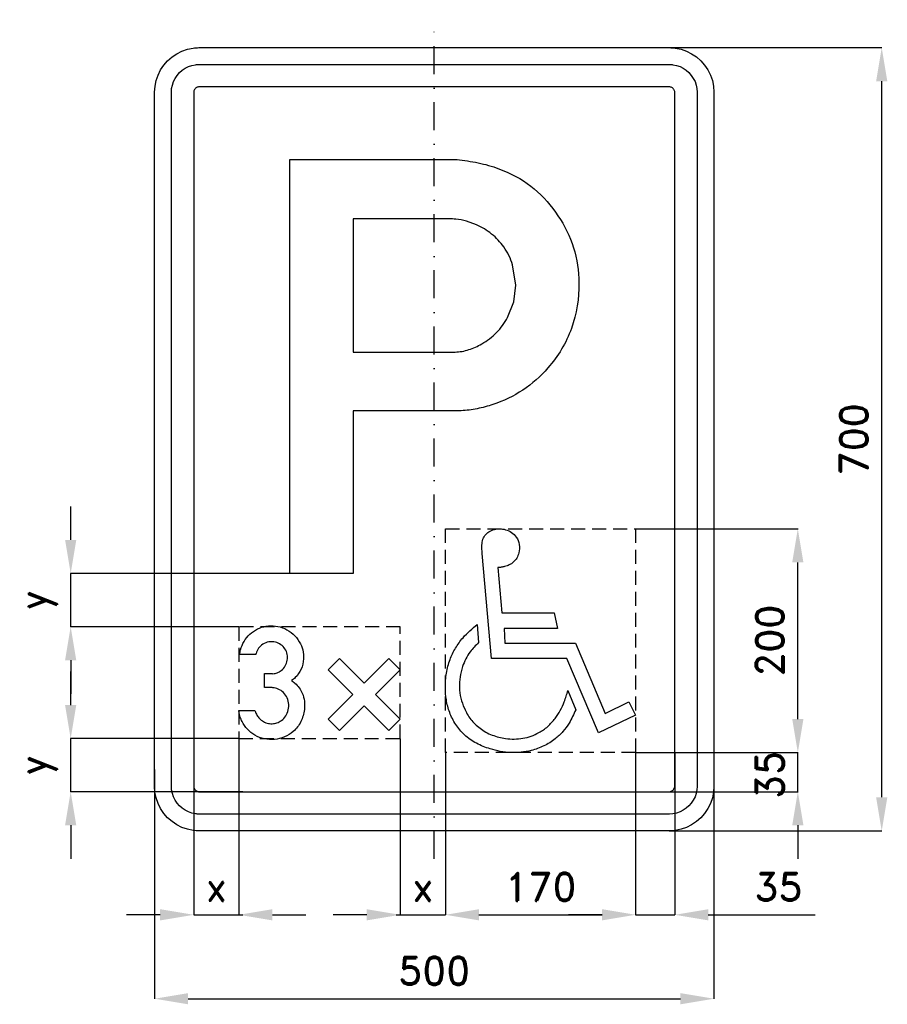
# Model space of a CAD drawing. Header units: millimetres. Extents: x -371 to 405, y -505 to 375.
import ezdxf

# ---------------------------------------------------------------- set-up
doc = ezdxf.new("R2010")
doc.units = ezdxf.units.MM
doc.header["$LTSCALE"] = 5
doc.linetypes.add('ČERCHOVANÁX2', pattern=[2, 1, -0.5, 0, -0.5])
doc.linetypes.add('ČÁRKOVANÁX2', pattern=[1.5, 1, -0.5])
doc.layers.add('Kóty', color=2, linetype='Continuous')
doc.layers.add('Značka', color=7, linetype='Continuous')
doc.styles.get("Standard").update_dxf_attribs({"font": 'romand.shx', "height": 25})
doc.dimstyles.get("Standard").update_dxf_attribs({"dimtxt": 25, "dimasz": 30, "dimexe": 0.18, "dimexo": 0.0625, "dimgap": 12.5, "dimtad": 1, "dimdec": 0, "dimzin": 0, "dimdsep": 46, "dimtxsty": 'Standard', "dimcen": 0.09, "dimadec": 0, "dimazin": 0, "dimtfac": 1, "dimtdec": 0, "dimtofl": 0, "dimtmove": 0, "dimatfit": 3, "dimfxl": 1, "dimtolj": 1, "dimtzin": 0, "dimarcsym": 0})

# ---------------------------------------------------------------- blocks, each defined once
blk = doc.blocks.new('*D0')
at = {"layer": 'Defpoints', "color": 0, "transparency": 16777216}
for p in [(-250, -294.97), (250, -293.97), (250, -500)]:
    blk.add_point(p, dxfattribs=at)
at = {"layer": 'Kóty', "color": 0, "lineweight": -2, "transparency": 16777216}
for p, q in [((-250, -295.03), (-250, -500.18)), ((250, -294.03), (250, -500.18)), ((-220, -500), (220, -500))]:
    blk.add_line(p, q, dxfattribs=at)
at = {"layer": 'Kóty', "color": 0, "transparency": 16777216}
for points in [[(-220, -495), (-220, -505), (-250, -500)], [(220, -495), (220, -505), (250, -500)]]:
    blk.add_solid(points, dxfattribs=at)
at = {"layer": 'Kóty', "color": 0, "transparency": 16777216, "insert": (0, -475), "char_height": 25, "attachment_point": 5}
blk.add_mtext('\\A1;500', dxfattribs=at)
blk = doc.blocks.new('*D1')
at = {"layer": 'Defpoints', "color": 0, "transparency": 16777216}
for p in [(-30.394, -267.5625), (9.976, -280), (9.976, -425)]:
    blk.add_point(p, dxfattribs=at)
at = {"layer": 'Kóty', "color": 0, "lineweight": -2, "transparency": 16777216}
for p, q in [((-30.394, -267.625), (-30.394, -425.18)), ((9.976, -280.0625), (9.976, -425.18)), ((-60.394, -425), (-90.394, -425)), ((39.976, -425), (69.976, -425))]:
    blk.add_line(p, q, dxfattribs=at)
at = {"layer": 'Kóty', "color": 0, "transparency": 16777216}
for points in [[(-60.394, -420), (-60.394, -430), (-30.394, -425)], [(39.976, -420), (39.976, -430), (9.976, -425)]]:
    blk.add_solid(points, dxfattribs=at)
at = {"layer": 'Kóty', "color": 0, "transparency": 16777216, "insert": (-10.209, -400), "char_height": 25, "attachment_point": 5}
blk.add_mtext('\\A1;x', dxfattribs=at)
blk = doc.blocks.new('*D2')
at = {"layer": 'Defpoints', "color": 0, "transparency": 16777216}
for p in [(-215, -255.55), (-174.68, -267.5), (-215, -425)]:
    blk.add_point(p, dxfattribs=at)
at = {"layer": 'Kóty', "color": 0, "lineweight": -2, "transparency": 16777216}
for p, q in [((-215, -255.61), (-215, -425.18)), ((-174.68, -267.56), (-174.68, -425.18)), ((-245, -425), (-275, -425)), ((-144.68, -425), (-114.68, -425))]:
    blk.add_line(p, q, dxfattribs=at)
at = {"layer": 'Kóty', "color": 0, "transparency": 16777216}
for points in [[(-245, -420), (-245, -430), (-215, -425)], [(-144.68, -420), (-144.68, -430), (-174.68, -425)]]:
    blk.add_solid(points, dxfattribs=at)
at = {"layer": 'Kóty', "color": 0, "transparency": 16777216, "insert": (-194.84, -400), "char_height": 25, "attachment_point": 5}
blk.add_mtext('\\A1;x', dxfattribs=at)
blk = doc.blocks.new('*D3')
at = {"layer": 'Defpoints', "color": 0, "transparency": 16777216}
for p in [(-325, -267.56), (-174.68, -267.56), (-171.01, -315)]:
    blk.add_point(p, dxfattribs=at)
at = {"layer": 'Kóty', "color": 0, "lineweight": -2, "transparency": 16777216}
for p, q in [((-325, -237.56), (-325, -207.56)), ((-174.74, -267.56), (-325.18, -267.56)), ((-171.07, -315), (-325.18, -315)), ((-325, -345), (-325, -375))]:
    blk.add_line(p, q, dxfattribs=at)
at = {"layer": 'Kóty', "color": 0, "transparency": 16777216}
for points in [[(-330, -237.56), (-320, -237.56), (-325, -267.56)], [(-330, -345), (-320, -345), (-325, -315)]]:
    blk.add_solid(points, dxfattribs=at)
at = {"layer": 'Kóty', "color": 0, "transparency": 16777216, "insert": (-354.17, -291.28), "char_height": 25, "attachment_point": 5, "rotation": 90}
blk.add_mtext('\\A1;y', dxfattribs=at)
blk = doc.blocks.new('*D4')
at = {"layer": 'Defpoints', "color": 0, "transparency": 16777216}
for p in [(-325, -119.96), (-129.2, -119.96), (-174.68, -167.56)]:
    blk.add_point(p, dxfattribs=at)
at = {"layer": 'Kóty', "color": 0, "lineweight": -2, "transparency": 16777216}
for p, q in [((-325, -89.96), (-325, -59.96)), ((-129.26, -119.96), (-325.18, -119.96)), ((-174.74, -167.56), (-325.18, -167.56)), ((-325, -197.56), (-325, -227.56))]:
    blk.add_line(p, q, dxfattribs=at)
at = {"layer": 'Kóty', "color": 0, "transparency": 16777216}
for points in [[(-330, -89.96), (-320, -89.96), (-325, -119.96)], [(-330, -197.56), (-320, -197.56), (-325, -167.56)]]:
    blk.add_solid(points, dxfattribs=at)
at = {"layer": 'Kóty', "color": 0, "transparency": 16777216, "insert": (-354.17, -143.76), "char_height": 25, "attachment_point": 5, "rotation": 90}
blk.add_mtext('\\A1;y', dxfattribs=at)
blk = doc.blocks.new('*D5')
at = {"layer": 'Defpoints', "color": 0, "transparency": 16777216}
for p in [(180.03, -280), (215, -280), (215, -425)]:
    blk.add_point(p, dxfattribs=at)
at = {"layer": 'Kóty', "color": 0, "lineweight": -2, "transparency": 16777216}
for p, q in [((180.03, -280.06), (180.03, -425.18)), ((215, -280.06), (215, -425.18)), ((150.03, -425), (120.03, -425)), ((245, -425), (340.48, -425))]:
    blk.add_line(p, q, dxfattribs=at)
at = {"layer": 'Kóty', "color": 0, "transparency": 16777216}
for points in [[(150.03, -420), (150.03, -430), (180.03, -425)], [(245, -420), (245, -430), (215, -425)]]:
    blk.add_solid(points, dxfattribs=at)
at = {"layer": 'Kóty', "color": 0, "transparency": 16777216, "insert": (307.74, -400), "char_height": 25, "attachment_point": 5}
blk.add_mtext('\\A1;35', dxfattribs=at)
blk = doc.blocks.new('*D6')
at = {"layer": 'Defpoints', "color": 0, "transparency": 16777216}
for p in [(210, 350), (400, 350), (210, -350)]:
    blk.add_point(p, dxfattribs=at)
at = {"layer": 'Kóty', "color": 0, "lineweight": -2, "transparency": 16777216}
for p, q in [((210.0625, 350), (400.18, 350)), ((400, -320), (400, 320)), ((210.0625, -350), (400.18, -350))]:
    blk.add_line(p, q, dxfattribs=at)
at = {"layer": 'Kóty', "color": 0, "transparency": 16777216}
for points in [[(395, 320), (405, 320), (400, 350)], [(395, -320), (405, -320), (400, -350)]]:
    blk.add_solid(points, dxfattribs=at)
at = {"layer": 'Kóty', "color": 0, "transparency": 16777216, "insert": (375, 0), "char_height": 25, "attachment_point": 5, "rotation": 90}
blk.add_mtext('\\A1;700', dxfattribs=at)
blk = doc.blocks.new('*D7')
at = {"layer": 'Defpoints', "color": 0, "transparency": 16777216}
for p in [(9.976, -280), (180.035, -280), (180.035, -425)]:
    blk.add_point(p, dxfattribs=at)
at = {"layer": 'Kóty', "color": 0, "lineweight": -2, "transparency": 16777216}
for p, q in [((9.976, -280.0625), (9.976, -425.18)), ((180.035, -280.0625), (180.035, -425.18)), ((39.976, -425), (150.035, -425))]:
    blk.add_line(p, q, dxfattribs=at)
at = {"layer": 'Kóty', "color": 0, "transparency": 16777216}
for points in [[(39.976, -420), (39.976, -430), (9.976, -425)], [(150.035, -420), (150.035, -430), (180.035, -425)]]:
    blk.add_solid(points, dxfattribs=at)
at = {"layer": 'Kóty', "color": 0, "transparency": 16777216, "insert": (95.0055, -400), "char_height": 25, "attachment_point": 5}
blk.add_mtext('\\A1;170', dxfattribs=at)
blk = doc.blocks.new('*D8')
at = {"layer": 'Defpoints', "color": 0, "transparency": 16777216}
for p in [(180.035, -80), (325, -80), (180.035, -280)]:
    blk.add_point(p, dxfattribs=at)
at = {"layer": 'Kóty', "color": 0, "lineweight": -2, "transparency": 16777216}
for p, q in [((180.0975, -80), (325.18, -80)), ((325, -250), (325, -110)), ((180.0975, -280), (325.18, -280))]:
    blk.add_line(p, q, dxfattribs=at)
at = {"layer": 'Kóty', "color": 0, "transparency": 16777216}
for points in [[(320, -110), (330, -110), (325, -80)], [(320, -250), (330, -250), (325, -280)]]:
    blk.add_solid(points, dxfattribs=at)
at = {"layer": 'Kóty', "color": 0, "transparency": 16777216, "insert": (300, -180), "char_height": 25, "attachment_point": 5, "rotation": 90}
blk.add_mtext('\\A1;200', dxfattribs=at)

msp = doc.modelspace()

# ---------------------------------------------------------------- linework, layer by layer
at = {"layer": 'Kóty'}
for p, q in [((325, -250.0625), (325, -154.5863)), ((180.0975, -280.0625), (325.18, -280.0625)), ((161.671, -315), (325.18, -315)), ((325, -345), (325, -375))]:
    msp.add_line(p, q, dxfattribs=at)
for points in [[(-325, -167.5), (-325, -119.961)], [(-325, -315), (-325, -267.5625)], [(325, -315), (325, -280)], [(-215, -425), (-171.005, -425)], [(-33.984, -425), (9.976, -425)], [(180.035, -425), (215, -425)]]:
    msp.add_lwpolyline(points, dxfattribs=at)
for points in [[(320, -250.0625), (330, -250.0625), (325, -280.0625)], [(320, -345), (330, -345), (325, -315)]]:
    msp.add_solid(points, dxfattribs=at)
at = {"layer": 'Značka', "color": 6, "linetype": 'ČERCHOVANÁX2', "ltscale": 5}
msp.add_lwpolyline([(0, -375), (0, 375)], dxfattribs=at)
at = {"layer": 'Značka', "color": 5}
for points in [[(-210, -350), (-210.2, -349.9995), (-210.3, -349.9988, -0.0321716), (-215.5, -349.637), (-220.6, -348.5823), (-225.5, -346.9227), (-230.1, -344.5885), (-234.4, -341.714), (-238.3, -338.2843), (-241.7, -334.4026), (-244.6, -330.0906), (-246.9, -325.4605), (-248.6, -320.5549), (-249.7, -315.4767), (-250, -310.314), (-250, -310.157), (-250, -310), (-250, 310), (-250, 310.157), (-250, 310.314), (-249.6, 315.479), (-248.6, 320.555), (-246.9, 325.464), (-244.6, 330.091), (-241.7, 334.402), (-238.3, 338.284), (-234.4, 341.717), (-230.1, 344.589), (-225.5, 346.906), (-220.6, 348.582), (-215.5, 349.654, -0.0367311), (-210.3, 349.999), (-210.2, 350), (-210, 350), (210, 350), (210.2, 350), (210.3, 349.999, -0.0321716), (215.5, 349.637), (220.6, 348.582), (225.5, 346.923), (230.1, 344.589), (234.4, 341.714), (238.3, 338.284), (241.7, 334.403), (244.6, 330.091), (246.9, 325.46), (248.6, 320.555), (249.7, 315.477), (250, 310.314), (250, 310.157), (250, 310), (250, -310), (250, -310.157), (250, -310.314), (249.6, -315.4791), (248.6, -320.5549), (246.9, -325.4636), (244.6, -330.0906), (241.7, -334.4017), (238.3, -338.2843), (234.4, -341.7172), (230.1, -344.5885), (225.5, -346.9061), (220.6, -348.5823), (215.5, -349.6542, -0.0367341), (210.3, -349.9988), (210.2, -349.9996), (210, -350), (-210, -350)], [(-210, -335), (-210.1, -334.9997), (-210.2, -334.9992, -0.0321601), (-213.4, -334.7731), (-216.6, -334.1139), (-219.7, -333.0767), (-222.6, -331.6178), (-225.3, -329.8212), (-227.7, -327.6777), (-229.8, -325.2516), (-231.6, -322.5566), (-233.1, -319.6628), (-234.1, -316.5968), (-234.8, -313.423), (-235, -310.196), (-235, -310.098), (-235, -310), (-235, 310), (-235, 310.098), (-235, 310.196), (-234.8, 313.424), (-234.1, 316.597), (-233.1, 319.665), (-231.6, 322.557), (-229.8, 325.251), (-227.7, 327.678), (-225.3, 329.823), (-222.6, 331.618), (-219.7, 333.066), (-216.6, 334.114), (-213.4, 334.784, -0.0367287), (-210.2, 334.999), (-210.1, 335), (-210, 335), (210, 335), (210.1, 335), (210.2, 334.999, -0.0321789), (213.4, 334.773), (216.6, 334.114), (219.7, 333.077), (222.6, 331.618), (225.3, 329.821), (227.7, 327.678), (229.8, 325.252), (231.6, 322.557), (233.1, 319.663), (234.1, 316.597), (234.8, 313.423), (235, 310.196), (235, 310.098), (235, 310), (235, -310), (235, -310.098), (235, -310.196), (234.8, -313.424), (234.1, -316.5968), (233.1, -319.6648), (231.6, -322.5566), (229.8, -325.2511), (227.7, -327.6777), (225.3, -329.8233), (222.6, -331.6178), (219.7, -333.0663), (216.6, -334.1139), (213.4, -334.7839), (210.2, -334.9992), (210.1, -334.9997), (210, -335), (-210, -335)], [(-129.2, -119.961), (-129.2, 250.039), (20.5, 250.039), (22.7, 249.754), (24.9, 249.46, -0.0253522), (43.9, 246.011, -0.042933), (62.2, 240.018, -0.0795852), (89.4, 223.722, -0.076468), (110.5, 199.742, -0.0768591), (124.5, 171.213, -0.0757333), (129.2, 139.771, -0.0940344), (122.6, 99.087, -0.0983727), (101.5, 63.844, -0.0732822), (79.2, 43.988, -0.067707), (52.4, 31.122, -0.0342059), (38.4, 27.282, -0.0378679), (24.1, 25.495), (21.7, 25.383), (19.3, 25.302), (-72.5, 25.302), (-72.5, -119.961), (-129.2, -119.961)], [(-72.5, 196.89), (-72.5, 77.873), (15.1, 77.873), (16.8, 77.875), (18.6, 77.911, 0.0671332), (30.9, 80.101, 0.0577061), (42.4, 85.311, 0.0717257), (55.7, 95.396, 0.0745311), (65.5, 108.783), (71.1, 122.785), (72.8, 137.844), (70.1, 155.791, 0.0837356), (62.1, 171.915, 0.0733358), (51.3, 183.454, 0.0660673), (37.8, 191.648), (28.7, 195.041, 0.0492476), (19.2, 196.697), (17.7, 196.805), (16.3, 196.89), (-72.5, 196.89)], [(51.155, -195.814), (42.827, -102.226), (42.707, -99.722, -0.00735482), (42.637, -97.18, -0.0426036), (42.944, -91.892, -0.100628), (44.644, -87.062, -0.105254), (47.885, -83.411, -0.0794599), (52.348, -81.067, -0.0863054), (58.07, -79.998, -0.0793211), (63.823, -80.85, -0.080086), (69.19, -83.298, -0.0987465), (73.318, -87.388, -0.120874), (75.974, -94.125, -0.103241), (75.515, -101.521, -0.0742241), (73.735, -106.12, -0.0847018), (70.686, -109.849, -0.07154), (67.069, -112.282, -0.0549559), (62.928, -113.755, -0.0267718), (59.887, -114.354, -0.00900951), (56.824, -114.732), (60.486, -155.259), (107.253, -155.259), (110.156, -169.094), (62.44, -169.094), (63.145, -182.196), (126.188, -182.196), (152.854, -245.049), (173.958, -234.795), (180.035, -246.568), (146.886, -262.492), (118.402, -195.814), (51.155, -195.814)], [(-160.245, -242.469, 0.0053632), (-159.8636, -243.639, 0.016109), (-159.4325, -244.792, 0.0669664), (-157.4341, -248.212, 0.0673496), (-154.578, -251.01, 0.0796176), (-150.534, -253.303, 0.083501), (-145.985, -254.187, 0.0787248), (-141.688, -253.764, 0.0773067), (-137.724, -252.052, 0.094872), (-133.593, -248.383, 0.087405), (-130.995, -243.437, 0.0973881), (-130.036, -237.195, 0.104443), (-131.568, -231.104, 0.0948618), (-134.788, -226.45, 0.0956619), (-139.453, -223.323, 0.0455935), (-141.878, -222.46, 0.0433204), (-144.401, -222.042), (-144.969, -222), (-145.537, -221.969), (-151.703, -221.969), (-151.703, -209.469), (-145.318, -209.469), (-144.776, -209.486), (-144.235, -209.49, 0.0895101), (-140.298, -208.686, 0.078176), (-136.766, -206.604, 0.0985625), (-133.157, -202.575, 0.099794), (-131.37, -197.49, 0.0968677), (-131.425, -192.255, 0.0986935), (-133.443, -187.437, 0.10056), (-137.11, -183.576, 0.0976342), (-141.995, -181.396, 0.106012), (-147.831, -181.108, 0.108978), (-153.276, -183.25, 0.0963195), (-157.0864, -186.759, 0.100254), (-159.2554, -191.354, 0.00961822), (-159.4035, -191.926, 0.00322494), (-159.5367, -192.5), (-174.0158, -192.5, -0.00489409), (-173.6209, -190.331, -0.0146543), (-173.1408, -188.177, -0.0709107), (-170.0059, -180.634, -0.076588), (-164.8075, -174.281, -0.0789616), (-158.0917, -169.568, -0.0763764), (-150.255, -167.115, -0.0778016), (-141.793, -166.893, -0.0779709), (-133.662, -169.26, -0.0810056), (-126.188, -174.068, -0.0809941), (-120.62, -180.979, -0.0763038), (-117.541, -188.333, -0.0798197), (-116.86, -196.323, -0.0920816), (-118.992, -205.451, -0.105091), (-124.297, -212.958, -0.0205825), (-125.849, -214.373, -0.00686726), (-127.474, -215.698, -0.00502674), (-125.967, -216.819, -0.0150506), (-124.505, -218, -0.0580494), (-120.716, -222.145, -0.0589006), (-117.974, -227.062, -0.0748824), (-116.032, -234.17, -0.0640978), (-116.11, -241.635, -0.0894128), (-119.274, -252.387, -0.101883), (-126.099, -261.125, -0.087334), (-133.809, -266.0803, -0.0809669), (-142.766, -268.25, -0.079652), (-151.879, -267.7688, -0.0826631), (-160.3388, -264.4375, -0.0768241), (-166.9865, -259.2329, -0.0765864), (-171.7554, -252.302, -0.0410967), (-173.4529, -248.235, -0.0403668), (-174.4638, -243.969, -0.00523052), (-174.5784, -243.219), (-174.6825, -242.469), (-160.245, -242.469)], [(119.488, -224.541), (126.432, -241.821, -0.00805521), (123.703, -247.837, -0.0242775), (120.6, -253.649, -0.0455156), (115.013, -261.219, -0.0460724), (108.121, -267.6733, -0.0572263), (97.979, -274.0653, -0.0534912), (86.664, -278.09, -0.075448), (68.315, -280.001, -0.0671187), (50.015, -276.6794, -0.0523606), (37.737, -271.7441, -0.066908), (27.093, -264.1468, -0.0639545), (19.247, -254.969, -0.0589762), (13.828, -244.127, -0.0513774), (10.846, -233.002, -0.0419298), (9.976, -221.503, -0.0435249), (10.932, -208.996, -0.0497119), (14.181, -196.899, -0.0477422), (19.013, -186.585, -0.0492759), (25.71, -177.422, -0.029704), (31.851, -171.183, -0.00983921), (38.487, -165.432), (39.626, -181.681, 0.00826509), (35.734, -185.718, 0.025074), (32.139, -189.982, 0.0427097), (28.213, -196.271, 0.0389732), (25.33, -203.193, 0.0916031), (22.521, -221.996, 0.103683), (26.93, -240.411, 0.0686751), (32.729, -250.355, 0.0682272), (40.928, -258.3145, 0.0709918), (51.68, -264.3559, 0.0632911), (63.796, -267.3749, 0.076902), (79.207, -267.2575, 0.091287), (93.527, -262.1936, 0.0595036), (101.445, -256.6785, 0.0509155), (107.986, -249.552, 0.0399593), (112.663, -242.363, 0.0350373), (116.205, -234.578, 0.0152342), (117.948, -229.594, 0.00506984), (119.488, -224.541)]]:
    msp.add_lwpolyline(points, format="xyb", dxfattribs=at)
for points in [[(-210, -315), (210, -315), (210, -315), (210, -315), (210.7, -314.955), (211.3, -314.823), (211.9, -314.615), (212.5, -314.324), (213.1, -313.964), (213.5, -313.536), (214, -313.05), (214.3, -312.511), (214.6, -311.933), (214.8, -311.319), (215, -310.685), (215, -310.039), (215, -310.02), (215, -310), (215, 310), (215, 310.02), (215, 310.039), (215, 310.685), (214.8, 311.319), (214.6, 311.933), (214.3, 312.511), (214, 313.05), (213.5, 313.536), (213.1, 313.965), (212.5, 314.324), (211.9, 314.613), (211.3, 314.823), (210.7, 314.957), (210, 315), (210, 315), (210, 315), (-210, 315), (-210, 315), (-210, 315), (-210.7, 314.955), (-211.3, 314.823), (-211.9, 314.615), (-212.5, 314.324), (-213.1, 313.964), (-213.5, 313.536), (-214, 313.05), (-214.3, 312.511), (-214.6, 311.933), (-214.8, 311.319), (-215, 310.685), (-215, 310.039), (-215, 310.02), (-215, 310), (-215, -310), (-215, -310.02), (-215, -310.039), (-215, -310.685), (-214.8, -311.319), (-214.6, -311.933), (-214.3, -312.511), (-214, -313.05), (-213.5, -313.536), (-213.1, -313.965), (-212.5, -314.324), (-211.9, -314.613), (-211.3, -314.823), (-210.7, -314.957), (-210, -315), (-210, -315), (-210, -315)], [(-94.68, -250.256), (-84.579, -260.3571), (-62.537, -238.316), (-40.496, -260.3571), (-30.394, -250.256), (-52.436, -228.214), (-30.394, -206.173), (-40.496, -196.071), (-62.537, -218.113), (-84.579, -196.071), (-94.68, -206.173), (-72.639, -228.214), (-94.68, -250.256)]]:
    msp.add_lwpolyline(points, dxfattribs=at)
at = {"layer": 'Značka', "color": 6, "linetype": 'ČÁRKOVANÁX2', "ltscale": 2.5}
msp.add_lwpolyline([(9.976, -280), (9.976, -80), (180.035, -80), (180.035, -280), (9.976, -280)], dxfattribs=at)
msp.add_lwpolyline([(-174.682, -267.5625), (-30.394, -267.5625), (-30.394, -167.5625), (-174.682, -167.5625)], close=True, dxfattribs=at)

# ---------------------------------------------------------------- texts
at = {"layer": 'Kóty', "insert": (300, -299.9083), "char_height": 25, "attachment_point": 5, "rotation": 90}
msp.add_mtext('\\A1;35', dxfattribs=at)

# ---------------------------------------------------------------- dimensions: what is measured, and where the dimension line sits
at = {"layer": 'Kóty'}
for base, p1, p2, picture, middle in [((400, 350), (210, -350), (210, 350), '*D6', (375, 0)), ((325, -80), (180.035, -280), (180.035, -80), '*D8', (300, -180))]:
    dim = msp.add_linear_dim(base=base, p1=p1, p2=p2, angle=90, dimstyle='Standard', dxfattribs=at)
    dim.commit()
    dim.dimension.update_dxf_attribs({"geometry": picture, "text_midpoint": middle})
for base, p1, p2, picture, middle in [((-325, -119.961), (-174.682, -167.5625), (-129.2, -119.961), '*D4', (-354.1667, -143.7617)), ((-325, -267.5625), (-171.005, -315), (-174.682, -267.5625), '*D3', (-354.1667, -291.2812))]:
    dim = msp.add_linear_dim(base=base, p1=p1, p2=p2, angle=90, text='y', dimstyle='Standard', dxfattribs=at)
    dim.commit()
    dim.dimension.update_dxf_attribs({"geometry": picture, "text_midpoint": middle})
for base, p1, p2, picture, middle in [((-215, -425), (-174.682, -267.5), (-215, -255.5496), '*D2', (-194.841, -400)), ((9.976, -425), (-30.394, -267.5625), (9.976, -280), '*D1', (-10.209, -400))]:
    dim = msp.add_linear_dim(base=base, p1=p1, p2=p2, text='x', dimstyle='Standard', dxfattribs=at)
    dim.commit()
    dim.dimension.update_dxf_attribs({"geometry": picture, "text_midpoint": middle})
for base, p1, p2, picture, middle in [((180.035, -425), (9.976, -280), (180.035, -280), '*D7', (95.0055, -400)), ((215, -425), (180.035, -280), (215, -280), '*D5', (307.7381, -400)), ((250, -500), (-250, -294.9687), (250, -293.97), '*D0', (0, -475))]:
    dim = msp.add_linear_dim(base=base, p1=p1, p2=p2, dimstyle='Standard', dxfattribs=at)
    dim.commit()
    dim.dimension.update_dxf_attribs({"geometry": picture, "text_midpoint": middle})

doc.saveas('drawing.dxf')
